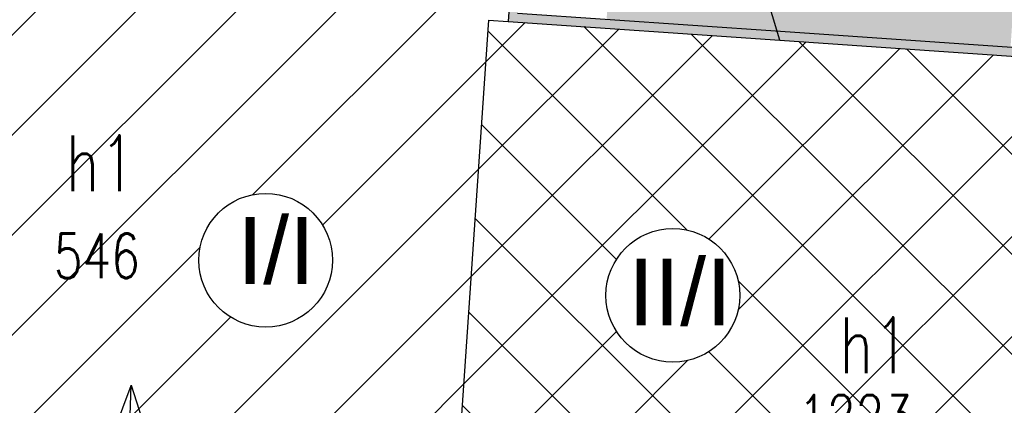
# Model space of a CAD drawing. Header units: millimetres. Extents: x 1427 to 82594, y 2364 to 16149.
# Tile 48 of 58: x 24973 to 25415, y 13803 to 13976. Entities that reach past the tile are written whole.
import ezdxf
from ezdxf.enums import TextEntityAlignment as Align

# ---------------------------------------------------------------- set-up
doc = ezdxf.new("R2010")
doc.units = ezdxf.units.MM
for name, color, linetype in [('312-budynek_ewidencyjny', 7, 'Continuous'), ('312-oznaczenie_budynku_ewidency', 7, 'Continuous'), ('nowy_pomiar', 7, 'Continuous'), ('przewod_elektroenergetyczny_nis', 7, 'Continuous'), ('przewod_kanalizacyjny', 7, 'Continuous')]:
    doc.layers.add(name, color=color, linetype=linetype)
doc.styles.get("Standard").update_dxf_attribs({"font": 'arial.ttf'})
doc.styles.add('STYL_ARIAL', font='simplex', dxfattribs={"width": 0.75, "oblique": 0.1})

msp = doc.modelspace()

# ---------------------------------------------------------------- hatches: boundary and pattern name
at = {"transparency": 33554585}
h = msp.add_hatch(color=6, dxfattribs=at)
h.set_gradient(color1=(88, 186, 72), color2=(88, 186, 72))
h.paths.add_polyline_path([(25333.58476798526, 14086.76024075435), (25335.11166628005, 14110.13498010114), (25251.67365435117, 14121.45560620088), (25262.68201132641, 14102.82712573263)])
h.paths.add_polyline_path([(25262.68201132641, 14102.82712573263), (25235.49216245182, 14108.98846832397), (25231.63911621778, 14052.58689708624), (25271.74694012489, 14063.27250580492), (25279.42828335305, 14065.25478791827), (25279.19694012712, 14065.76050578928), (25279.59894012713, 14068.55050578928), (25281.57714159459, 14070.83337602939), (25277.54694012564, 14077.6725057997)])
h.paths.add_polyline_path([(25333.58476798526, 14086.76024075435), (25262.68201132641, 14102.82712573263), (25277.54694012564, 14077.67250579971), (25281.63514568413, 14070.73494484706), (25284.14694012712, 14071.47250578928), (25286.85094012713, 14070.67850578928), (25288.69494012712, 14068.55050578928), (25289.09694012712, 14065.76050578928), (25287.92494012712, 14063.19850578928), (25285.56638850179, 14061.68186752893), (25287.3469401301, 14055.67250578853), (25289.50281915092, 14048.49613075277), (25328.93035451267, 14046.18932118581, -0.4162034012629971), (25331.05730745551, 14048.06825236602)], flags=17)
h.paths.add_polyline_path([(25279.84961171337, 14049.06091653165), (25282.96275289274, 14061.67450578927), (25282.73894012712, 14061.67450578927), (25280.36894012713, 14063.19850578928), (25279.42828335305, 14065.25478791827), (25271.74694012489, 14063.27250580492), (25231.63911621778, 14052.58689708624), (25231.59112571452, 14051.8844036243)])
h.paths.add_polyline_path([(25231.59112571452, 14051.8844036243), (25229.37692249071, 14019.47250579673), (25272.54694012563, 14019.47250579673), (25279.84961171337, 14049.06091653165)])
h.paths.add_polyline_path([(25312.86098681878, 13970.74270873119), (25289.50281915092, 14048.49613075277), (25279.84961171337, 14049.06091653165), (25272.54694012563, 14019.47250579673), (25229.37692249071, 14019.47250579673), (25229.26389511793, 14017.81799115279), (25239.18383433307, 14017.14031527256), (25236.37354937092, 13976.01147237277)])
h.paths.add_polyline_path([(25417.54449152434, 13963.53216085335), (25424.61057620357, 14066.13338138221), (25262.68201132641, 14102.82712573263), (25277.54694012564, 14077.67250579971), (25281.63514568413, 14070.73494484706), (25284.14694012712, 14071.47250578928), (25286.85094012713, 14070.67850578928), (25288.69494012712, 14068.55050578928), (25289.09694012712, 14065.76050578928), (25287.92494012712, 14063.19850578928), (25285.56638850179, 14061.68186752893), (25287.3469401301, 14055.67250578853), (25312.86098681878, 13970.74270873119), (25314.36582489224, 13970.6390494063)])
h.paths.add_polyline_path([(25330.72694013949, 14046.07250579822, -1), (25331.12694013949, 14046.07250579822, -1)], flags=0)
h.paths.add_polyline_path([(25330.52694013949, 14046.07250579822, -1), (25331.32694013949, 14046.07250579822, -1)], flags=0)
h.paths.add_polyline_path([(25330.32694013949, 14046.07250579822, -1), (25331.52694013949, 14046.07250579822, -1)], flags=0)
h.paths.add_polyline_path([(25330.12694013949, 14046.07250579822, -1), (25331.72694013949, 14046.07250579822, -1)], flags=0)
h.paths.add_polyline_path([(25329.92694013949, 14046.07250579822, -1), (25331.92694013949, 14046.07250579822, -1)], flags=0)
h.paths.add_polyline_path([(25329.72694013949, 14046.07250579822, -1), (25332.12694013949, 14046.07250579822, -1)], flags=0)
h.paths.add_polyline_path([(25329.52694013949, 14046.07250579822, -1), (25332.32694013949, 14046.07250579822, -1)], flags=0)
h.paths.add_polyline_path([(25329.32694013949, 14046.07250579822, -1), (25332.52694013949, 14046.07250579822, -1)], flags=0)
h.paths.add_polyline_path([(25329.12694013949, 14046.07250579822, -1), (25332.72694013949, 14046.07250579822, -1)], flags=0)
h.paths.add_polyline_path([(25328.92694013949, 14046.07250579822, -1), (25332.92694013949, 14046.07250579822, -1)], flags=16)
h.paths.add_polyline_path([(25335.11166628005, 14110.13498010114), (25333.58476798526, 14086.76024075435), (25424.61057620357, 14066.13338138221), (25426.78435046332, 14097.69709768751)])
h.paths.add_polyline_path([(25255.78283910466, 14119.96077906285), (25281.13427905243, 14077.07162848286), (25300.50357286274, 14088.52066587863), (25275.15213291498, 14131.40981645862)], flags=9)
h.paths.add_polyline_path([(25221.753754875, 14051.76650022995), (25269.90736214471, 14064.54949095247), (25264.13439859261, 14086.29628133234), (25215.98079132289, 14073.51329060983)], flags=9)
h.paths.add_polyline_path([(25286.05896086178, 14072.6094690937), (25300.50099090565, 14024.36768632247), (25322.0558300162, 14030.82050825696), (25307.61379997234, 14079.06229102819)], flags=24)
h.paths.add_polyline_path([(25300.01294012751, 14065.48850580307), (25313.40579727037, 14065.48850580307), (25313.40579727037, 14087.98850580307), (25300.01294012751, 14087.98850580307)], flags=24)
h.paths.add_polyline_path([(25217.63694012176, 14021.71650580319), (25270.13694012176, 14021.71650580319), (25270.13694012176, 14044.21650580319), (25217.63694012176, 14044.21650580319)], flags=9)
h.paths.add_polyline_path([(25271.76969812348, 14032.33898301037), (25288.72511439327, 13975.90237795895), (25310.273636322, 13982.37626417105), (25293.3182200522, 14038.81286922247)], flags=24)
h.paths.add_polyline_path([(25217.63694012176, 13996.19650579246), (25267.45836869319, 13996.19650579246), (25267.45836869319, 14018.69650579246), (25217.63694012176, 14018.69650579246)], flags=9)
h.paths.add_polyline_path([(25328.72865441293, 14020.36307722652), (25382.6572258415, 14020.36307722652), (25382.6572258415, 14047.14879151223), (25328.72865441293, 14047.14879151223)], flags=24)
at = {"transparency": 33554687}
h = msp.add_hatch(color=6, dxfattribs=at)
h.set_gradient(color2=(0, 0, 0))
h.paths.add_polyline_path([(24945.36625521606, 14037.21451307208), (24835.29357205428, 14044.73471890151), (24834.98294873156, 14040.74661632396), (24945.20493776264, 14033.21620986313)])
h.paths.add_polyline_path([(24945.36625521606, 14037.21451307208), (24945.20493776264, 14033.21620986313), (25032.16226815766, 14027.27525335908), (25032.28249319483, 14031.27636401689)])
h.paths.add_polyline_path([(25032.28249319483, 14031.27636401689), (25032.16226815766, 14027.27525335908), (25115.3109401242, 14021.59450578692), (25127.28798700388, 14024.78545518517), (25115.58358601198, 14025.58520299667)])
h.paths.add_polyline_path([(25199.27626159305, 14019.86658192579), (25127.28798700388, 14024.78545518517), (25115.3109401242, 14021.59450578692), (25195.01294012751, 14016.1485057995), (25192.20494012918, 13975.04450579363), (25314.09094012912, 13966.64850578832), (25312.86098681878, 13970.74270873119), (25196.46810710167, 13978.76032042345)])
h.paths.add_polyline_path([(25314.36582489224, 13970.6390494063), (25312.86098681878, 13970.74270873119), (25314.09094012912, 13966.64850578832), (25443.88294012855, 13957.70850579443), (25464.31916975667, 13960.31029951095), (25444.15782489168, 13961.69904941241)])
h.paths.add_polyline_path([(25472.68904395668, 13959.73380269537), (25470.24694013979, 13955.89250578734), (25550.95494012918, 13950.33450580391), (25549.99094012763, 13936.23450580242), (25553.91356717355, 13935.4912006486), (25555.17983343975, 13954.05302995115)])
h.paths.add_polyline_path([(25472.68904395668, 13959.73380269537), (25470.52182490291, 13959.88304940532), (25464.31916975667, 13960.31029951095), (25443.88294012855, 13957.70850579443), (25470.24694013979, 13955.89250578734)])
h.paths.add_polyline_path([(25553.91356717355, 13935.4912006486), (25549.99094012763, 13936.23450580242), (25529.34694012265, 13634.07050579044), (25520.62494013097, 13634.66650580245), (25520.3982541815, 13630.67266801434), (25533.06017895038, 13629.80744130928)])
h.paths.add_polyline_path([(25371.31501792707, 13644.86764519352), (25371.04254341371, 13640.87693627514), (25520.39825421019, 13630.67266851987), (25520.62494013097, 13634.66650580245)])
h.paths.add_polyline_path([(25307.06494012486, 13649.25650579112), (25306.90127779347, 13646.86248272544), (25371.15148193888, 13642.47246878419), (25371.31494013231, 13644.86650579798)])
h.paths.add_polyline_path([(25306.90127779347, 13646.86248272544), (25306.79218163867, 13645.26664384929), (25371.04254341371, 13640.87693627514), (25371.15148193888, 13642.47246878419)])
h.paths.add_polyline_path([(25307.06499643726, 13649.25732951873), (25276.63294013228, 13651.33650579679), (25274.19019027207, 13647.49408677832), (25276.36028809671, 13647.34580900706), (25306.79218163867, 13645.26664384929)])
h.paths.add_polyline_path([(25157.91094012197, 13659.44850580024), (25156.848425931, 13655.51172451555), (25157.6382880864, 13655.45780901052), (25274.19019027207, 13647.49408677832), (25276.63294013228, 13651.33650579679)])
h.paths.add_polyline_path([(25157.91094012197, 13659.44850580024), (25153.22294013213, 13659.76850579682), (25156.16894013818, 13702.86850580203), (25019.84905518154, 13712.18159801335), (25019.71873788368, 13708.18028525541), (25151.90537312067, 13699.14906458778), (25148.9594521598, 13656.0502210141), (25156.848425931, 13655.51172451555)])
h.paths.add_polyline_path([(24936.67894012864, 13717.8625057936), (24936.40639151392, 13713.87232956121), (25000.2580378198, 13709.50987410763), (25000.53094012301, 13713.50050579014)])
h.paths.add_polyline_path([(25019.84905518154, 13712.18159801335), (25000.53099905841, 13713.5013675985), (25000.2580378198, 13709.50987410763), (25019.71873788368, 13708.18028525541)])
h.paths.add_polyline_path([(24936.67901506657, 13717.86360290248), (24932.49310864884, 13718.1495753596), (24932.33176871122, 13714.15071487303), (24936.40639151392, 13713.87232956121)])
h.paths.add_polyline_path([(24932.49310864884, 13718.1495753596), (24789.82294013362, 13727.89650579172), (24811.5069401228, 14042.3505057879), (24834.98294873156, 14040.74661632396), (24835.29357205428, 14044.73471890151), (24807.79141917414, 14046.6136760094), (24785.55706438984, 13724.17861777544), (24932.33176871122, 13714.15071487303)])
h.paths.add_polyline_path([(25441.62147214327, 13956.54304342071), (25494.23269583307, 13963.23976886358), (25491.39166079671, 13985.5596819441), (25438.78043710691, 13978.86295650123)], flags=9)
at = {"transparency": 33554483}
h = msp.add_hatch(dxfattribs=at)
h.set_pattern_fill('ANSI31', color=256, scale=10, style=0)
h.set_pattern_definition([(45, (0, 0), (-22.45064030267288, 22.45064030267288), [])])
h.paths.add_polyline_path([(24945.20493776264, 14033.21620986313), (24932.49310864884, 13718.1495753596), (25019.84905518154, 13712.18159801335), (25023.09494012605, 13811.84450579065), (25023.14574816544, 13811.68604318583), (25023.08441759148, 13811.52141781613), (25019.84905518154, 13712.18159801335), (25156.16894013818, 13702.86850580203), (25164.74894012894, 13702.28050579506), (25183.42494012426, 13975.64450579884), (25192.20494012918, 13975.04450579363), (25195.01294012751, 14016.1485057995), (25115.3109401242, 14021.59450578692)])
h.paths.add_polyline_path([(25113.46865001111, 13867.87760975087, -1), (25053.46865001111, 13867.87760975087, -1)], flags=16)
h.paths.add_polyline_path([(24945.20493776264, 14033.21620986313), (24811.5069401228, 14042.3505057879), (24789.82294013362, 13727.89650579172), (24932.49310864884, 13718.1495753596)])
h.paths.add_polyline_path([(25059.28322279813, 13840.37412165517), (25109.21500997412, 13840.37412165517), (25109.21500997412, 13902.19540405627), (25059.28322279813, 13902.19540405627)], flags=24)
h.paths.add_polyline_path([(24980.22853252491, 13736.38863778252), (24998.32702677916, 13735.40877517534), (24999.74613814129, 13761.62038754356), (24981.64764388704, 13762.60025015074)], flags=24)
h.paths.add_polyline_path([(24983.44094013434, 13854.81650578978), (25031.29808299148, 13854.81650578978), (25031.29808299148, 13884.81650578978), (24983.44094013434, 13884.81650578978)], flags=24)
h.paths.add_polyline_path([(24987.51094013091, 13892.63250579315), (25021.43951155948, 13892.63250579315), (25021.43951155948, 13930.13250579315), (24987.51094013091, 13930.13250579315)], flags=24)
h = msp.add_hatch(dxfattribs=at)
h.set_pattern_fill('ANSI37', color=256, scale=10, style=0)
h.set_pattern_definition([(45, (0, 0), (-22.45064030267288, 22.45064030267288), []), (135, (0, 0), (-22.45064030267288, -22.45064030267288), [])])
h.paths.add_polyline_path([(25549.99094012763, 13936.23450580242), (25550.95494012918, 13950.33450580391), (25470.24694013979, 13955.89250578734), (25443.88294012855, 13957.70850579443), (25314.09094012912, 13966.64850578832), (25192.20494012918, 13975.04450579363), (25183.42494012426, 13975.64450579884), (25164.74894012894, 13702.28050579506), (25156.16894013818, 13702.86850580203), (25153.22294013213, 13659.76850579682), (25157.91094012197, 13659.44850580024), (25276.63294013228, 13651.33650579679), (25520.62494013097, 13634.66650580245), (25529.34694012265, 13634.07050579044)])
h.paths.add_polyline_path([(25236.08267001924, 13852.09317897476, -1), (25296.08267001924, 13852.09317897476, -1)], flags=0)
h.paths.add_polyline_path([(25234.65046292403, 13821.68010538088), (25296.22617915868, 13821.68010538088), (25296.22617915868, 13883.50138778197), (25234.65046292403, 13883.50138778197)], flags=24)
h.paths.add_polyline_path([(25336.42890631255, 13662.79035994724), (25354.52721211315, 13661.80702269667), (25355.95135571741, 13688.01836213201), (25337.85304991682, 13689.00169938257)], flags=24)
h.paths.add_polyline_path([(25317.30094013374, 13783.01117246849), (25377.30094013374, 13783.01117246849), (25377.30094013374, 13813.01117246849), (25317.30094013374, 13813.01117246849)], flags=24)
h.paths.add_polyline_path([(25339.4246544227, 13810.97850579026), (25373.35322585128, 13810.97850579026), (25373.35322585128, 13848.47850579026), (25339.4246544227, 13848.47850579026)], flags=24)

# ---------------------------------------------------------------- linework, layer by layer
for centre in [(25083.46865001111, 13867.87760975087), (25266.08267001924, 13852.09317897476)]:
    msp.add_circle(centre, 30)
at = {"layer": '312-budynek_ewidencyjny', "color": 7}
for points in [[(25195.01294012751, 14016.1485057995, 0), (25192.20494012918, 13975.04450579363, 0)], [(25183.42494012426, 13975.64450579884, 0), (25164.74894012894, 13702.28050579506, 0)]]:
    msp.add_polyline3d(points, dxfattribs=at)
at = {"layer": 'nowy_pomiar', "color": 7}
for points in [[(25196.46810710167, 13978.76032042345, 0), (25196.46810710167, 13978.76032042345, 0), (25314.36582489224, 13970.6390494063, 0), (25444.15782489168, 13961.69904941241, 0), (25470.52182490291, 13959.88304940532, 0), (25555.21832758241, 13954.05037903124, 0)], [(25183.42494012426, 13975.64450579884, 0), (25192.20494012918, 13975.04450579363, 0), (25314.09094012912, 13966.64850578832, 0), (25443.88294012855, 13957.70850579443, 0), (25470.24694013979, 13955.89250578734, 0), (25550.95494012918, 13950.33450580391, 0)]]:
    msp.add_polyline3d(points, dxfattribs=at)
at = {"layer": 'przewod_elektroenergetyczny_nis', "color": 1}
for points in [[(25012.36294012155, 13782.74250579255, 0), (25023.14294013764, 13811.67850579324, 0)], [(25013.33894013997, 13512.2925057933, 0), (25023.09494012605, 13811.84450579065, 0), (25032.68694012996, 13781.92850579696, 0)]]:
    msp.add_polyline3d(points, dxfattribs=at)
at = {"layer": 'przewod_kanalizacyjny', "color": 34}
msp.add_polyline3d([(25314.09094012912, 13966.64850578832, 0), (25287.3469401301, 14055.67250578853, 0), (25284.14694012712, 14066.47250578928, 0)], dxfattribs=at)

# ---------------------------------------------------------------- texts
at = {"char_height": 30, "attachment_point": 1}
for s, insert in [('I/I', (25070.69181761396, 13887.26702752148)), ('II/I', (25246.05905773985, 13868.57301124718))]:
    msp.add_mtext_dynamic_manual_height_columns(s, width=49.94872810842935, gutter_width=12.5, heights=[0], dxfattribs=dict(at, insert=insert))
at = {"layer": '312-oznaczenie_budynku_ewidency', "color": 7, "style": 'STYL_ARIAL', "width": 0.75}
for s, height, p in [('h1', 25, (24993.76094013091, 13923.88250579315)), ('546', 20, (24988.44094013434, 13879.81650578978))]:
    msp.add_text(s, height=height, dxfattribs=at).set_placement(p, align=Align.TOP_LEFT)
msp.add_text('h1', height=25, dxfattribs=at).set_placement((25356.38894013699, 13829.72850579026), align=Align.MIDDLE_CENTER)
msp.add_text('1223', height=20, dxfattribs=at).set_placement((25322.30094013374, 13781.34450580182), align=Align.BOTTOM_LEFT)

doc.saveas('drawing.dxf')
